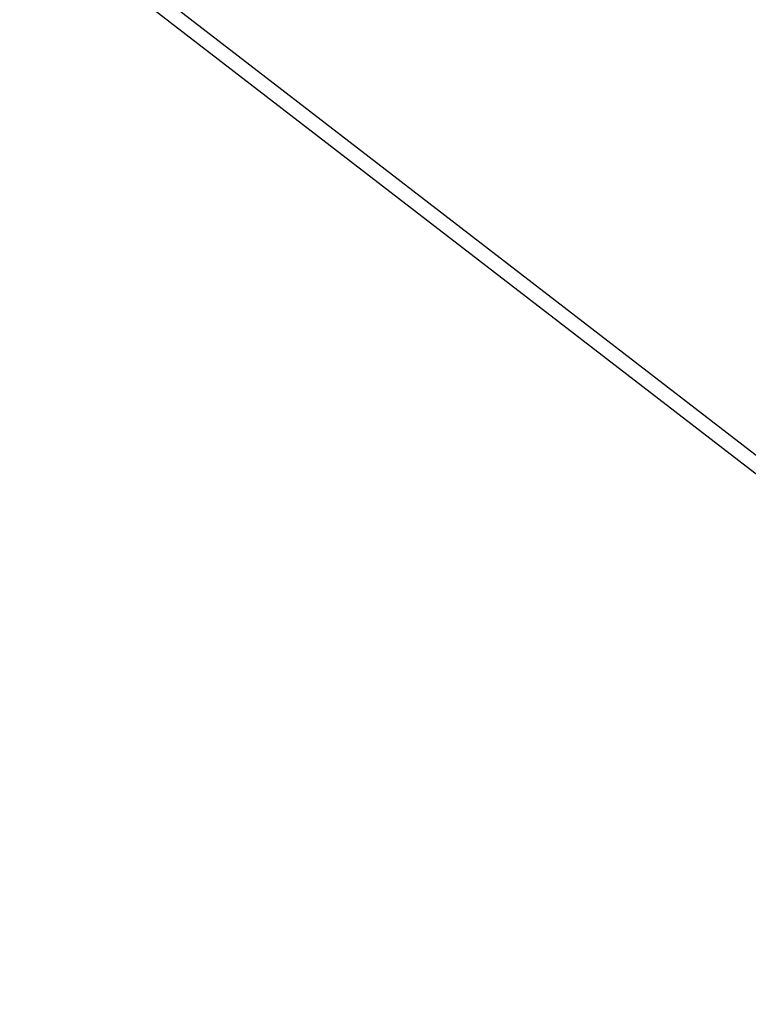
# Model space of a CAD drawing. Extents: x 449544 to 450624, y 436205 to 437134.
# Tile 2 of 16: x 449544 to 449790, y 436528 to 436860. Entities that reach past the tile are written whole.
import ezdxf

# ---------------------------------------------------------------- set-up
doc = ezdxf.new("R2010")
doc.units = 0
doc.header["$LTSCALE"] = 2
doc.header["$MEASUREMENT"] = 0
doc.linetypes.add('AUSGEZOGEN', pattern=[0])
doc.linetypes.add('STRICHPT-X3', pattern=[3, 1.5, -0.75, 0, -0.75])
doc.layers.get('0').update_dxf_attribs({"linetype": 'AUSGEZOGEN'})
for name, color, linetype in [('ACHSE', 250, 'STRICHPT-X3'), ('FBR', 8, 'CONTINUOUS'), ('Planeinteilung', 6, 'CONTINUOUS'), ('RAHMEN', 250, 'AUSGEZOGEN')]:
    doc.layers.add(name, color=color, linetype=linetype)

# ---------------------------------------------------------------- blocks, each defined once
blk = doc.blocks.new('1135297')
blk.add_line((0, 0), (1135, 0))
at = {"layer": 'RAHMEN'}
blk.add_line((25, 5), (950, 5), dxfattribs=at)

msp = doc.modelspace()

# ---------------------------------------------------------------- linework, layer by layer
at = {"layer": 'ACHSE'}
for points in [[(449634.46, 437016.01), (449723.72, 436947.11, -0.000002), (449783.09, 436901.28, 0.000001), (449842.47, 436855.45, 0.000004), (449891.94, 436817.26, -0.000003), (449941.42, 436779.08, -0.000002), (449990.89, 436740.89, 0.000003), (450040.37, 436702.7), (450060.16, 436687.42, 0.000003), (450070.05, 436679.78, -0.000002), (450079.95, 436672.15, -0.000014), (450089.84, 436664.51, 0.00001), (450099.74, 436656.87, 0.000018), (450109.63, 436649.23, -0.000028), (450119.53, 436641.6), (450139.32, 436626.32), (450159.11, 436611.04, 0.000014), (450163.53, 436607.63, 0.000004), (450178.9, 436595.77, 0.000038)], [(450218.48, 436565.22, 0.000001), (450230.59, 436555.87, 0.000002), (450238.27, 436549.94, 0.000001), (450248.17, 436542.3, -0.000002), (450258.06, 436534.67, -0.000014)], [(450347.12, 436465.93, -0.000001), (450357.01, 436458.29, -0.000011)]]:
    msp.add_lwpolyline(points, format="xyb", dxfattribs=at)
at = {"layer": 'FBR'}
msp.add_lwpolyline([(449717.61, 436973.2, 0.000085), (449720.77, 436970.76, 0.000745), (449729.91, 436963.71, -0.00068), (449739.93, 436956, -0.000215), (449749.51, 436948.59, 0.000221), (449759.1, 436941.19, 0.000129), (449769.29, 436933.31, -0.000214), (449779.49, 436925.44, -0.000259), (449789.41, 436917.77, 0.000272), (449799.33, 436910.1, 0.000081), (449805.09, 436905.65, 0.000034), (449819.03, 436894.89, 0.000109), (449827.23, 436888.56, 0.000079), (449838.52, 436879.86, 0.001362), (449849.37, 436871.54, -0.001569), (449858.79, 436864.32, -0.000374), (449864.82, 436859.66, 0.000168), (449878.27, 436849.25, 0.000175), (449879.68, 436848.17, 0.000017), (449894.28, 436836.89, 0.004504), (449894.92, 436836.4, 0.000884), (449898.22, 436833.96)], format="xyb", dxfattribs=at)

# ---------------------------------------------------------------- block references
at = {"layer": 'Planeinteilung', "linetype": 'Continuous', "rotation": 322.3369009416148}
msp.add_blockref('1135297', (449543.73, 436898.45), dxfattribs=at)

doc.saveas('drawing.dxf')
